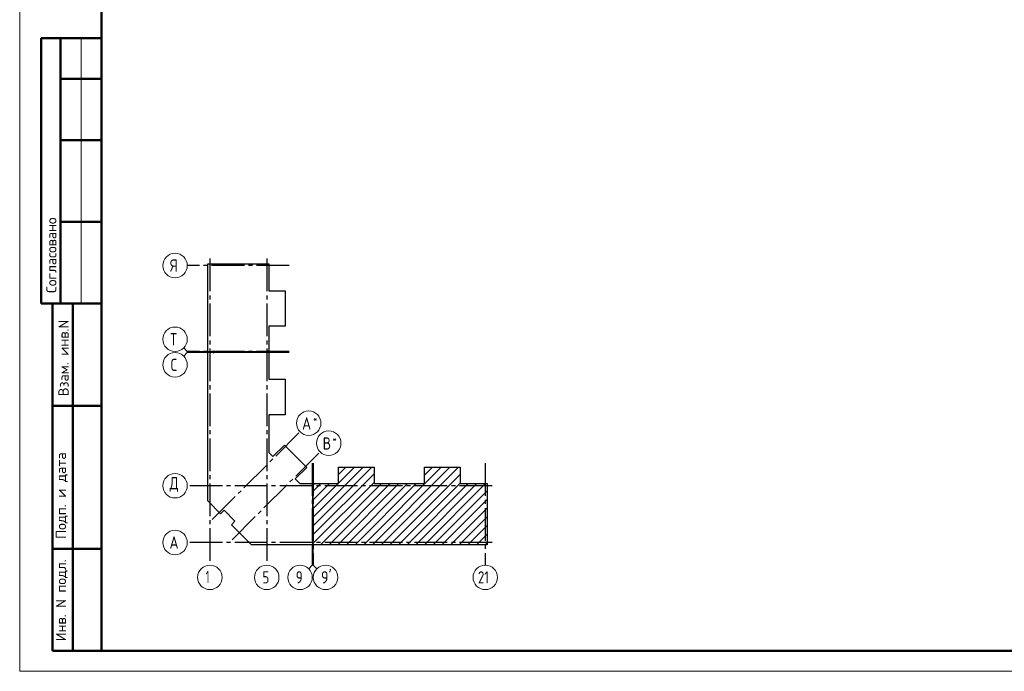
# Model space of a CAD drawing. Header units: millimetres. Extents: x 0 to 61017, y 0 to 42000.
# Tile 1 of 21: x 0 to 24087, y 0 to 15950. Entities that reach past the tile are written whole.
import ezdxf

# ---------------------------------------------------------------- set-up
doc = ezdxf.new("R2010")
doc.units = ezdxf.units.MM
doc.linetypes.add('______5', pattern=[1100, 800, -100, 100, -100])
doc.layers.add('Standard', color=7, linetype='Continuous', lineweight=25)
doc.layers.add('Оси', color=40, linetype='______5', lineweight=18)
doc.styles.add('ISOCPEUR', font='txt')

msp = doc.modelspace()

# ---------------------------------------------------------------- linework, layer by layer
at = {"layer": 'Standard', "color": 7, "linetype": 'Continuous', "lineweight": 50, "transparency": 33554687}
for p, q in [((2000, 15500), (527, 15500)), ((527, 15500), (527, 9000)), ((527, 15500), (527, 9000)), ((1000, 15500), (1000, 9000)), ((2000, 14500), (1000, 14500)), ((2000, 13000), (1000, 13000)), ((2000, 11000), (1000, 11000)), ((0, 9000), (6, 9000)), ((527, 9000), (2000, 9000)), ((800, 500), (800, 9000)), ((800, 500), (800, 9000)), ((1300, 500), (1300, 9000)), ((800, 6500), (2000, 6500)), ((800, 3000), (2000, 3000)), ((2000, 500), (800, 500))]:
    msp.add_line(p, q, dxfattribs=at)
at = {"layer": 'Standard', "color": 7, "linetype": 'Continuous', "lineweight": 13, "transparency": 33554687}
for p, q in [((1500, 15500), (1500, 9000)), ((4100, 7827), (4012, 7915)), ((4100, 7802), (4012, 7714)), ((4100, 7827), (4600, 7827)), ((4100, 7802), (4600, 7802)), ((7158, 2600), (7158, 3100)), ((7183, 2600), (7183, 3100)), ((7158, 2600), (7070, 2512)), ((7183, 2600), (7271, 2512))]:
    msp.add_line(p, q, dxfattribs=at)
at = {"layer": 'Standard', "color": 7, "linetype": 'Continuous', "lineweight": 35, "transparency": 33554687}
for p, q in [((7173, 3552), (8614, 4993)), ((7173, 3764), (8402, 4993)), ((7173, 3340), (8669, 4836)), ((7801, 4604), (8190, 4993)), ((7801, 4817), (7977, 4993)), ((8418, 3100), (10311, 4993)), ((8630, 3100), (10523, 4993)), ((8842, 3100), (10735, 4993)), ((9054, 3100), (10773, 4819)), ((9905, 4799), (10099, 4993)), ((7173, 3128), (8669, 4624)), ((7173, 4401), (7368, 4596)), ((7173, 3976), (7793, 4596)), ((7173, 4189), (7580, 4596)), ((7357, 3100), (8853, 4596)), ((7569, 3100), (9065, 4596)), ((7781, 3100), (9277, 4596)), ((7994, 3100), (9490, 4596)), ((8206, 3100), (9702, 4596)), ((9266, 3100), (10773, 4607)), ((9478, 3100), (10974, 4596)), ((9691, 3100), (11187, 4596)), ((9903, 3100), (11399, 4596)), ((10115, 3100), (11434, 4419)), ((10327, 3100), (11434, 4207)), ((10539, 3100), (11434, 3995)), ((10751, 3100), (11434, 3783)), ((10963, 3100), (11434, 3571)), ((11176, 3100), (11434, 3358)), ((11388, 3100), (11434, 3146))]:
    msp.add_line(p, q, dxfattribs=at)
at = {"layer": 'Standard', "color": 7, "linetype": 'Continuous', "lineweight": 13, "transparency": 33554687}
msp.add_lwpolyline([(0, 0), (59400, 0), (59400, 42000), (0, 42000), (0, 0)], close=True, dxfattribs=at)
at = {"layer": 'Standard', "color": 7, "linetype": 'Continuous', "lineweight": 50, "transparency": 33554687}
msp.add_lwpolyline([(2000, 41500), (58900, 41500), (58900, 500), (2000, 500), (2000, 41500)], close=True, dxfattribs=at)
at = {"layer": 'Standard', "color": 7, "linetype": 'Continuous', "lineweight": 25, "transparency": 33554687}
for points in [[(4600, 7817), (4600, 9974), (6096, 9974), (6096, 9313), (6493, 9313), (6493, 8445), (6096, 8445), (6096, 7817), (6078, 7817), (6078, 7837), (6063, 7837), (6063, 7817), (4600, 7817)], [(4600, 4357), (4600, 7812), (4738, 7812), (4738, 7792), (4753, 7792), (4753, 7812), (6096, 7812), (6096, 7149), (6493, 7149), (6493, 6281), (6096, 6281), (6096, 5355), (6194, 5257), (6475, 5538), (7024, 4989), (6743, 4708), (6855, 4596), (7168, 4596), (7168, 3100), (5670, 3100), (5182, 3588), (5267, 3673), (4999, 3941), (4914, 3856), (4600, 4170), (4600, 4357)], [(7173, 3100), (7173, 4563), (7193, 4563), (7193, 4578), (7173, 4578), (7173, 4596), (7801, 4596), (7801, 4993), (8669, 4993), (8669, 4596), (9287, 4596), (9905, 4596), (9905, 4993), (10773, 4993), (10773, 4596), (11434, 4596), (11434, 3100), (9287, 3100), (7173, 3100)]]:
    msp.add_lwpolyline(points, dxfattribs=at)
at = {"layer": 'Оси', "color": 8, "linetype": '______5', "lineweight": -3, "transparency": 33554687}
for p, q in [((6596, 9931), (4100, 9931)), ((4653, 10101), (4653, 2600)), ((6043, 10101), (6043, 2600)), ((6596, 7827), (4100, 7827)), ((6596, 7802), (4100, 7802)), ((4708, 3712), (6858, 5862)), ((5198, 3222), (7348, 5372)), ((7158, 5096), (7158, 2600)), ((7183, 5096), (7183, 2600)), ((11391, 5096), (11391, 2600)), ((11561, 4543), (4100, 4543)), ((11561, 4543), (4100, 4543)), ((11561, 3153), (4100, 3153))]:
    msp.add_line(p, q, dxfattribs=at)
at = {"layer": 'Оси', "color": 7, "linetype": 'Continuous', "lineweight": 13, "transparency": 33554687}
for centre in [(3800, 9931), (3800, 8127), (3800, 7502), (7070, 6074), (7560, 5584), (3800, 4543), (3800, 4543), (3800, 3153), (4653, 2300), (6043, 2300), (6858, 2300), (7483, 2300), (11391, 2300)]:
    msp.add_circle(centre, 300, dxfattribs=at)

# ---------------------------------------------------------------- texts
at = {"layer": 'Standard', "color": 7, "linetype": 'Continuous', "lineweight": 50, "transparency": 33554687, "char_height": 250, "attachment_point": 7, "rotation": 90, "style": 'ISOCPEUR'}
for s, insert, width in [('\\A1;{\\fISOCPEUR|i0|b0;\\H250.000000;\\W1.000000;\\C7;Согласовано}\\P', (900, 9261), 2071.88), ('\\A1;{\\fISOCPEUR|i0|b0;\\H250.000000;\\W1.000000;\\C7;Взам. инв.N}\\P', (1198, 6736), 1909.1), ('\\A1;{\\fISOCPEUR|i0|b0;\\H250.000000;\\W1.000000;\\C7;Подп. и дата}\\P', (1174, 3242), 2197.06), ('\\A1;{\\fISOCPEUR|i0|b0;\\H250.000000;\\W1.000000;\\C7;Инв. N подл.}\\P', (1174, 734), 2021.79)]:
    msp.add_mtext(s, dxfattribs=dict(at, insert=insert, width=width))
at = {"layer": 'Standard', "color": 7, "linetype": 'Continuous', "lineweight": 25, "transparency": 33554687, "insert": (11211, 2150), "char_height": 300, "width": 472.28, "attachment_point": 7, "style": 'ISOCPEUR'}
msp.add_mtext('\\W0.75;21', dxfattribs=at)
at = {"layer": 'Оси', "color": 7, "linetype": 'Continuous', "lineweight": 25, "transparency": 33554687, "attachment_point": 7, "style": 'ISOCPEUR'}
for s, insert, char_height, width in [('\\W0.80;Я', (3680, 9781), 300, 359.83), ('\\W0.80;Т', (3680, 7977), 300, 359.83), ('\\W0.78;С', (3695, 7352), 300, 326.41), ('\\W0.80;*', (7179, 6092), 180, 215.9), ('\\W0.82;А', (6909, 5917), 300, 392.65), ('\\W0.80;*', (7654, 5602), 180, 215.9), ('\\W0.80;В', (7414, 5427), 300, 359.83), ('\\W0.82;Д', (3665, 4393), 300, 392.65), ('\\W0.82;А', (3665, 3003), 300, 392.65), ('\\W0.56;1', (4553, 2160), 300, 233.34), ('\\W0.78;5', (5938, 2150), 300, 326.41), ('\\W0.78;9', (6753, 2150), 300, 326.41), ("\\W0.84;9'", (7371, 2150), 300, 440.65)]:
    msp.add_mtext(s, dxfattribs=dict(at, insert=insert, char_height=char_height, width=width))

doc.saveas('drawing.dxf')
